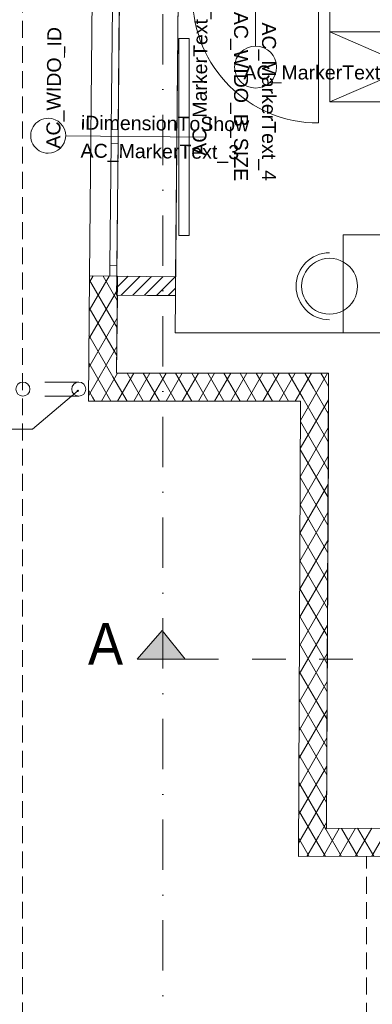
# Model space of a CAD drawing. Header units: millimetres. Extents: x -68772 to 137055, y -73300 to 19650.
# Tile 19 of 212: x 22533 to 25054, y -46472 to -39430. Entities that reach past the tile are written whole.
import ezdxf
from ezdxf.enums import TextEntityAlignment as Align

# ---------------------------------------------------------------- set-up
doc = ezdxf.new("R2010")
doc.units = ezdxf.units.MM
doc.header["$MEASUREMENT"] = 0
for name, pattern in [('Kropki i Kreski', [720, 360, -180, 0, -180]), ('Przerywana', [480, 240, -240]), ('Przerywana gęsta', [180, 120, -60])]:
    doc.linetypes.add(name, pattern=pattern)
for name, color, linetype, lineweight in [('1 mebelki_Nr_pióra__7', 7, 'Continuous', 5), ('Electrical Equipment_Nr_pióra__7', 7, 'Continuous', 5), ('Nowe_0_Nr_pióra__1', 7, 'Continuous', 18), ('Nowe_220-A Ściany_Nr_pióra__3', 7, 'Continuous', 18), ('Nowe_810-G Ogólne_Nr_pióra__1', 7, 'Continuous', 18), ('Nowe_Cut Pattern_Nr_pióra__130', 4, 'Continuous', 18), ('Nowe_Dimensions-50_Nr_pióra__4', 7, 'Continuous', 13), ('Nowe_Drzwi ARCHICAD_Nr_pióra__7', 7, 'Continuous', 5), ('Nowe_inny_obiekt_trwale_zwiazany_z_b_Nr_pióra__138', 138, 'Continuous', 18), ('Nowe_Okna ARCHICADa_Nr_pióra__7', 7, 'Continuous', 5), ('Nowe_Panel_Nr_pióra__7', 7, 'Continuous', 5), ('Nowe_Panel_Nr_pióra__93', 7, 'Continuous', 20), ('Nowe_PROJEKT DWORCA_Nr_pióra__240', 7, 'Continuous', 13), ('Nowe_Znaczniki drzwi ARCHICADa_Nr_pióra__7', 7, 'Continuous', 5), ('Nowe_Znaczniki okien ARCHICADa_Nr_pióra__7', 7, 'Continuous', 5), ('przewod_kanalizacyjny__linia__Nr_pióra__7', 7, 'Continuous', 5), ('Sections_Nr_pióra__7', 7, 'Continuous', 5), ('Text Notes_Nr_pióra__7', 7, 'Continuous', 5), ('Walls_Nr_pióra__238', 7, 'Continuous', 13), ('Walls_Nr_pióra__7', 7, 'Continuous', 5)]:
    doc.layers.add(name, color=color, linetype=linetype, lineweight=lineweight)
doc.styles.add('GENERATED_STYLE_1', font='arial.ttf')

msp = doc.modelspace()

# ---------------------------------------------------------------- hatches: boundary and pattern name
at = {"layer": 'Nowe_0_Nr_pióra__1', "linetype": 'Continuous', "lineweight": 18}
msp.add_hatch(color=256, dxfattribs=at).paths.add_polyline_path([(23373.1, -44003.2), (23552.7, -43797.9), (23715.3, -44003.2)])

# ---------------------------------------------------------------- linework, layer by layer
at = {"linetype": 'Continuous', "lineweight": 0}
msp.add_line((22948.2, -42085.1), (22934.3, -42096.9), dxfattribs=at)
msp.add_circle((22948.2, -42085.1), 4.56, dxfattribs=at)
at = {"layer": '1 mebelki_Nr_pióra__7', "linetype": 'Continuous', "lineweight": 5}
for p, q in [((24749.4, -40017.6), (24749.4, -39517.6)), ((24749.4, -39517.6), (27072, -39517.6)), ((25913.2, -39517.6), (24749.4, -40017.6)), ((25908.9, -40017.6), (24749.4, -39517.6)), ((24749.4, -40017.6), (24749.4, -39517.6)), ((24749.4, -39517.6), (25908.9, -39517.6)), ((27072, -40017.6), (24749.4, -40017.6)), ((25908.9, -40017.6), (24749.4, -40017.6))]:
    msp.add_line(p, q, dxfattribs=at)
at = {"layer": 'Electrical Equipment_Nr_pióra__7', "linetype": 'Continuous', "lineweight": 5}
for p, q in [((23671.5, -40974.1), (23671.5, -39564.7)), ((23671.5, -39564.7), (23745.3, -39564.7)), ((23745.3, -39564.7), (23745.3, -40974.1)), ((23671.5, -40974.1), (23745.3, -40974.1))]:
    msp.add_line(p, q, dxfattribs=at)
at = {"layer": 'Nowe_0_Nr_pióra__1', "linetype": 'Continuous', "lineweight": 18}
for p, q in [((23373.1, -44003.2), (23552.7, -43797.9)), ((23552.7, -43797.9), (23715.3, -44003.2)), ((23715.3, -44003.2), (23373.1, -44003.2))]:
    msp.add_line(p, q, dxfattribs=at)
at = {"layer": 'Nowe_220-A Ściany_Nr_pióra__3', "linetype": 'Continuous', "lineweight": 18}
for centre in [(22556.4, -42071.9), (22955.4, -42071.9)]:
    msp.add_circle(centre, 50, dxfattribs=at)
at = {"layer": 'Nowe_810-G Ogólne_Nr_pióra__1', "linetype": 'Przerywana gęsta', "lineweight": 18}
for p, q in [((22554.6, -62418.7), (22554.6, -36024.3)), ((25013.2, -46940.9), (25013.2, -45412.4))]:
    msp.add_line(p, q, dxfattribs=at)
at = {"layer": 'Nowe_810-G Ogólne_Nr_pióra__1', "linetype": 'Przerywana', "lineweight": 18}
for p, q in [((22954.1, -42021.9), (22553.4, -42021.9)), ((22954.1, -42121.9), (22553.4, -42121.9))]:
    msp.add_line(p, q, dxfattribs=at)
at = {"layer": 'Nowe_Cut Pattern_Nr_pióra__130', "linetype": 'Continuous', "lineweight": 18}
for p, q in [((23666.4, -39268.4), (23644, -41668.5)), ((24749.4, -39517.6), (24750, -39268.7)), ((27562.2, -39524.7), (24749.4, -39517.6)), ((23644, -41668.5), (25156.5, -41668.5))]:
    msp.add_line(p, q, dxfattribs=at)
at = {"layer": 'Nowe_Dimensions-50_Nr_pióra__4', "linetype": 'Continuous', "lineweight": 13}
for p, q in [((25749.5, -40968.5), (24846.5, -40968.5)), ((24846.5, -40968.5), (24846.5, -41668.5)), ((24846.5, -41668.5), (25749.5, -41668.5))]:
    msp.add_line(p, q, dxfattribs=at)
for start_param, end_param in [(5.497787, 8.63938), (2.356194, 5.497787)]:
    msp.add_ellipse((24748.6, -41336.3), major_axis=(141.4, 141.4), ratio=1, start_param=start_param, end_param=end_param, dxfattribs=at)
at = {"layer": 'Nowe_Drzwi ARCHICAD_Nr_pióra__7', "linetype": 'Continuous', "lineweight": 5}
msp.add_line((24670, -39268.7), (24670, -40168.7), dxfattribs=at)
at = {"layer": 'Nowe_Drzwi ARCHICAD_Nr_pióra__7', "linetype": 'Continuous', "lineweight": 5, "extrusion": (0, 0, -1)}
msp.add_ellipse((24670, -39268.7), major_axis=(-636.4, 636.4), ratio=1, start_param=3.926991, end_param=5.497787, dxfattribs=at)
at = {"layer": 'Nowe_inny_obiekt_trwale_zwiazany_z_b_Nr_pióra__138', "linetype": 'Kropki i Kreski', "lineweight": 18}
msp.add_line((23557.2, -35069.1), (23557.2, -61994.4), dxfattribs=at)
at = {"layer": 'Nowe_Okna ARCHICADa_Nr_pióra__7', "linetype": 'Continuous', "lineweight": 5}
for p, q in [((23227.7, -41264.4), (23246.4, -39264.5)), ((23647.7, -41268.3), (23666.4, -39268.4)), ((23195.7, -39339), (23187.6, -40213.9)), ((23237.6, -40214.4), (23245.7, -39339.5)), ((23187.1, -40263.9), (23186.6, -40313.9)), ((23187.6, -40213.9), (23187.1, -40263.9)), ((23237.6, -40214.4), (23187.6, -40213.9)), ((23236.6, -40314.4), (23237.1, -40264.4)), ((23237.1, -40264.4), (23237.6, -40214.4)), ((23186.6, -40313.9), (23178.4, -41188.9)), ((23186.6, -40313.9), (23236.6, -40314.4)), ((23228.4, -41189.4), (23236.6, -40314.4)), ((23178.4, -41188.9), (23177.7, -41263.9)), ((23228.4, -41189.4), (23178.4, -41188.9)), ((23227.7, -41264.4), (23228.4, -41189.4)), ((23227.7, -41264.4), (23647.7, -41268.3))]:
    msp.add_line(p, q, dxfattribs=at)
msp.add_point((23227.7, -41264.4), dxfattribs=at)
msp.add_point((23227.7, -41264.4), dxfattribs=at)
msp.add_point((23227.7, -41264.4), dxfattribs=at)
at = {"layer": 'Nowe_Panel_Nr_pióra__7', "linetype": 'Continuous', "lineweight": 5}
for p, q in [((23030.4, -41510.1), (23172.6, -41263.9)), ((23032.3, -41306.8), (23057.8, -41262.8)), ((23231.1, -41437.5), (23130.7, -41263.5)), ((23227, -41346), (23307.9, -41265.1)), ((23258.2, -41399.7), (23391.9, -41265.9)), ((23229.3, -41634.3), (23032.5, -41293.4)), ((23342.2, -41400.4), (23476, -41266.7)), ((23426.3, -41401.2), (23560.1, -41267.5)), ((23510.4, -41402), (23644.1, -41268.3)), ((23028.5, -41713.4), (23231.8, -41361.3)), ((23594.4, -41402.8), (23646.9, -41350.3)), ((23227.4, -41831.1), (23030.6, -41490.2)), ((23026.6, -41916.7), (23229.9, -41564.6)), ((23200.3, -41984.2), (23028.8, -41687)), ((23024.7, -42120), (23228, -41767.9)), ((23126.9, -42057), (23026.9, -41883.8)), ((23118, -42158.5), (23233.4, -41958.5)), ((23233.4, -42158.5), (23348.9, -41958.5)), ((23416.5, -42158.5), (23301, -41958.5)), ((23348.9, -42158.5), (23464.4, -41958.5)), ((23531.9, -42158.5), (23416.5, -41958.5)), ((23464.4, -42158.5), (23579.8, -41958.5)), ((23647.4, -42158.5), (23531.9, -41958.5)), ((23579.8, -42158.5), (23695.3, -41958.5)), ((23762.9, -42158.5), (23647.4, -41958.5)), ((23695.3, -42158.5), (23810.8, -41958.5)), ((23878.4, -42158.5), (23762.9, -41958.5)), ((23810.8, -42158.5), (23926.2, -41958.5)), ((23993.8, -42158.5), (23878.4, -41958.5)), ((23926.2, -42158.5), (24041.7, -41958.5)), ((24109.3, -42158.5), (23993.8, -41958.5)), ((24041.7, -42158.5), (24157.2, -41958.5)), ((24224.8, -42158.5), (24109.3, -41958.5)), ((24157.2, -42158.5), (24272.7, -41958.5)), ((24340.2, -42158.5), (24224.8, -41958.5)), ((24272.7, -42158.5), (24388.1, -41958.5)), ((24455.7, -42158.5), (24340.2, -41958.5)), ((24388.1, -42158.5), (24503.6, -41958.5)), ((24560, -42139.2), (24455.7, -41958.5)), ((24503.6, -42158.5), (24619.1, -41958.5)), ((24633.3, -42066.2), (24571.2, -41958.5)), ((24706.7, -41993.2), (24686.7, -41958.5)), ((24725.2, -41974.8), (24734.5, -41958.5)), ((23301, -42158.5), (23200.3, -41984.2)), ((24540, -42295.5), (24725.2, -41974.8)), ((24741.1, -42052.8), (24706.7, -41993.2)), ((23053.4, -42129.7), (23025.1, -42080.6)), ((23185.5, -42158.5), (23126.9, -42057)), ((24740.2, -42251.2), (24633.3, -42066.2)), ((23070.1, -42158.5), (23053.4, -42129.7)), ((24539.1, -42497.1), (24740.6, -42148)), ((24739.3, -42449.7), (24560, -42139.2)), ((24738.4, -42648.2), (24539.9, -42304.4)), ((24538.2, -42698.7), (24739.7, -42349.5)), ((24737.5, -42846.6), (24539, -42502.9)), ((24537.3, -42900.2), (24738.8, -42551.1)), ((24736.6, -43045.1), (24538.2, -42701.3)), ((24536.4, -43101.8), (24737.9, -42752.7)), ((24535.5, -43303.3), (24737, -42954.2)), ((24735.7, -43243.5), (24537.3, -42899.8)), ((24534.6, -43504.9), (24736.1, -43155.8)), ((24734.8, -43442), (24536.4, -43098.3)), ((24734, -43640.5), (24535.5, -43296.7)), ((24533.7, -43706.5), (24735.2, -43357.3)), ((24733.1, -43838.9), (24534.6, -43495.2)), ((24532.8, -43908), (24734.3, -43558.9)), ((24732.2, -44037.4), (24533.7, -43693.6)), ((24531.9, -44109.6), (24733.4, -43760.5)), ((24731.3, -44235.9), (24532.8, -43892.1)), ((24531, -44311.1), (24732.5, -43962)), ((24730.4, -44434.3), (24531.9, -44090.6)), ((24530.1, -44512.7), (24731.6, -44163.6)), ((24729.5, -44632.8), (24531.1, -44289)), ((24529.2, -44714.3), (24730.7, -44365.1)), ((24728.6, -44831.3), (24530.2, -44487.5)), ((24528.3, -44915.8), (24729.8, -44566.7)), ((24727.8, -45029.7), (24529.3, -44686)), ((24527.4, -45117.4), (24728.9, -44768.3)), ((24721.7, -45219.3), (24528.4, -44884.4)), ((24526.5, -45318.9), (24728, -44969.8)), ((24648.5, -45292.5), (24527.5, -45082.9)), ((24669, -45272), (24727.1, -45171.4)), ((24586.6, -45414.7), (24669, -45272)), ((24702.4, -45414.2), (24818.1, -45213.7)), ((24833.9, -45413.7), (24721.7, -45219.3)), ((24818.1, -45413.7), (24933.9, -45213.2)), ((24949.1, -45413.2), (24833.9, -45213.7)), ((24933.9, -45413.2), (25049.6, -45212.7)), ((25064.3, -45412.7), (24949.1, -45213.2)), ((25049.6, -45412.7), (25145.1, -45247.5)), ((24575.3, -45365.7), (24526.6, -45281.4)), ((24718.8, -45414.1), (24648.5, -45292.5)), ((24603.6, -45414.6), (24575.3, -45365.7))]:
    msp.add_line(p, q, dxfattribs=at)
at = {"layer": 'Nowe_Panel_Nr_pióra__93', "linetype": 'Continuous', "lineweight": 20}
for p, q in [((23032.7, -41262.5), (23024.4, -42158.5)), ((23232.7, -41264.4), (23032.7, -41262.5)), ((23226.2, -41958.5), (23232.7, -41264.4)), ((23227.7, -41264.4), (23226.5, -41399.4)), ((23227.7, -41264.4), (23647.7, -41268.3)), ((23646.5, -41403.3), (23647.7, -41268.3)), ((23226.5, -41399.4), (23646.5, -41403.3)), ((24741.5, -41958.5), (23226.2, -41958.5)), ((24726.9, -45214.1), (24741.5, -41958.5)), ((23024.4, -42158.5), (24540.6, -42158.5)), ((24540.6, -42158.5), (24526, -45415)), ((25144.9, -45212.3), (24726.9, -45214.1)), ((24526, -45415), (25145.8, -45412.3))]:
    msp.add_line(p, q, dxfattribs=at)
msp.add_point((23227.7, -41264.4), dxfattribs=at)
msp.add_point((23227.7, -41264.4), dxfattribs=at)
at = {"layer": 'Nowe_PROJEKT DWORCA_Nr_pióra__240', "linetype": 'Continuous', "lineweight": 13}
msp.add_arc((24748.6, -41336.3), 239.5, 90, 270, dxfattribs=at)
at = {"layer": 'Nowe_Znaczniki drzwi ARCHICADa_Nr_pióra__7', "linetype": 'Continuous', "lineweight": 5}
msp.add_line((24220, -39618.7), (24220, -39048.7), dxfattribs=at)
for start, end in [(0, 180), (180, 0)]:
    msp.add_arc((24220, -39768.7), 150, start, end, dxfattribs=at)
at = {"layer": 'Nowe_Znaczniki okien ARCHICADa_Nr_pióra__7', "linetype": 'Continuous', "lineweight": 5}
msp.add_line((22862.1, -40260.9), (23857.1, -40270.2), dxfattribs=at)
for start, end in [(89.46422, 269.46422), (269.46422, 89.46422)]:
    msp.add_arc((22737.1, -40259.7), 125, start, end, dxfattribs=at)
at = {"layer": 'przewod_kanalizacyjny__linia__Nr_pióra__7', "linetype": 'Continuous', "lineweight": 5}
for p, q in [((22934.3, -42096.9), (22625.3, -42359)), ((22625.3, -42359), (22457.8, -42359))]:
    msp.add_line(p, q, dxfattribs=at)
at = {"layer": 'Sections_Nr_pióra__7', "linetype": 'Przerywana', "lineweight": 5}
msp.add_line((23715.3, -44003.2), (45604.8, -44003.2), dxfattribs=at)
at = {"layer": 'Walls_Nr_pióra__238', "linetype": 'Continuous', "lineweight": 13}
for p, q in [((24750, -39268.7), (24749.4, -39517.6)), ((24749.4, -39517.6), (27562.2, -39524.7)), ((23231.5, -41399.4), (23226.2, -41958.5)), ((23446.5, -41401.4), (23231.5, -41399.4)), ((23646.5, -41403.3), (23446.5, -41401.4)), ((23644, -41668.5), (23646.5, -41403.3)), ((25156.5, -41668.5), (23644, -41668.5)), ((23226.2, -41958.5), (24741.5, -41958.5)), ((24741.5, -41958.5), (24741.5, -42487.4)), ((24741.5, -42487.4), (24727, -45200.9))]:
    msp.add_line(p, q, dxfattribs=at)
at = {"layer": 'Walls_Nr_pióra__7', "linetype": 'Continuous', "lineweight": 5}
for p, q in [((23032.8, -41262.5), (23051.7, -39264.3)), ((23666.4, -39268.7), (23646.5, -41403.3))]:
    msp.add_line(p, q, dxfattribs=at)

# ---------------------------------------------------------------- texts
at = {"layer": 'Nowe_Znaczniki drzwi ARCHICADa_Nr_pióra__7', "lineweight": 5, "style": 'GENERATED_STYLE_1'}
for tag, text, p in [('AC_WIDO_B_SIZE', '200', (24035.8, -39373.7)), ('AC_MarkerText_4', '90', (24235.8, -39449.6))]:
    msp.add_attdef(tag, text=text, height=100, rotation=270, dxfattribs=at).set_placement(p, align=Align.BOTTOM_LEFT)
msp.add_attdef('AC_MarkerText_1', text='D1', height=100, dxfattribs=at).set_placement((24132.7, -39887.3), align=Align.BOTTOM_LEFT)
at = {"layer": 'Nowe_Znaczniki okien ARCHICADa_Nr_pióra__7', "lineweight": 5, "style": 'GENERATED_STYLE_1'}
for tag, text, rotation, p in [('AC_MarkerText_4', 'hp 0', 89.46422, (23897.2, -40403.6)), ('AC_WIDO_ID', 'O1', 89.46422, (22853.2, -40352.3)), ('iDimensionToShow', '200', 359.46422, (22969.9, -40246.2)), ('AC_MarkerText_3', '260', 359.46422, (22968, -40446.2))]:
    msp.add_attdef(tag, text=text, height=100, rotation=rotation, dxfattribs=at).set_placement(p, align=Align.BOTTOM_LEFT)
at = {"layer": 'Text Notes_Nr_pióra__7', "style": 'GENERATED_STYLE_1', "width": 0.9}
msp.add_text('A', height=300, dxfattribs=at).set_placement((23021.3, -44043.7))

doc.saveas('drawing.dxf')
